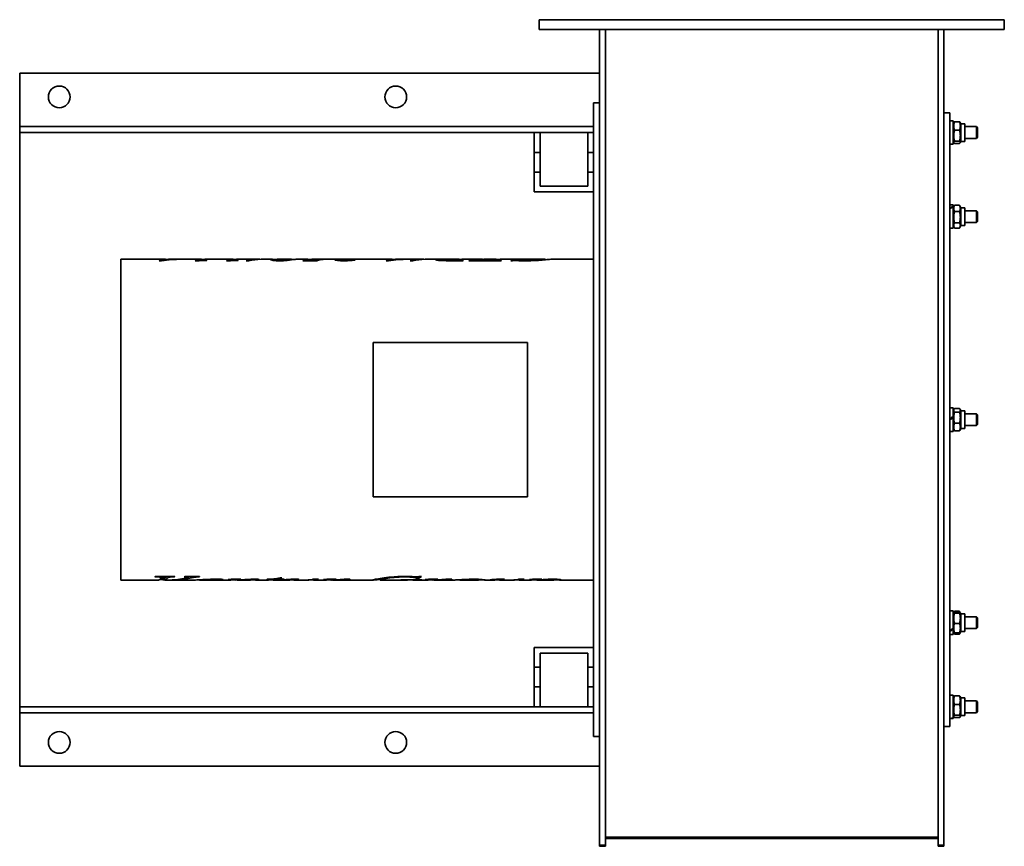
# Model space of a CAD drawing. Header units: millimetres. Extents: x 381 to 879, y 237 to 654.
import ezdxf

# ---------------------------------------------------------------- set-up
doc = ezdxf.new("R2010")
doc.units = ezdxf.units.MM
doc.header["$LTSCALE"] = 3
doc.layers.add('Krawędzie widoczne(ISO)', color=7, linetype='Continuous', lineweight=35, true_color=0x262659)

msp = doc.modelspace()

# ---------------------------------------------------------------- linework, layer by layer
at = {"layer": 'Krawędzie widoczne(ISO)'}
for p, q in [((643.75, 654.24), (649.75, 654.24)), ((643.75, 654.24), (643.75, 649.24)), ((649.75, 654.24), (872.75, 654.24)), ((872.75, 654.24), (878.75, 654.24)), ((878.75, 649.24), (878.75, 654.24)), ((649.75, 649.24), (643.75, 649.24)), ((649.75, 649.24), (872.75, 649.24)), ((674.25, 649.24), (674.25, 477.69)), ((677.25, 477.69), (677.25, 649.24)), ((845.25, 649.24), (845.25, 477.69)), ((848.25, 477.69), (848.25, 649.24)), ((878.75, 649.24), (872.75, 649.24)), ((381.25, 627.24), (674.25, 627.24)), ((381.25, 600.24), (381.25, 627.24)), ((671.25, 292.24), (671.25, 612.24)), ((674.25, 612.24), (671.25, 612.24)), ((851.25, 607.24), (848.25, 607.24)), ((851.25, 297.24), (851.25, 607.24)), ((852.85, 603.14), (851.36, 603.14)), ((852.85, 591.34), (852.85, 603.14)), ((852.85, 601.69), (853.23, 602.35)), ((853.61, 602.72), (856.09, 602.72)), ((856.85, 601.69), (856.47, 602.35)), ((671.25, 600.24), (381.25, 600.24)), ((381.25, 597.24), (381.25, 600.24)), ((641.25, 597.24), (381.25, 597.24)), ((381.25, 597.24), (381.25, 307.24)), ((641.25, 587.24), (641.25, 597.24)), ((641.25, 597.24), (644.25, 597.24)), ((644.25, 597.24), (644.25, 587.24)), ((644.25, 597.24), (668.25, 597.24)), ((668.25, 587.24), (668.25, 597.24)), ((668.25, 597.24), (671.25, 597.24)), ((853.61, 598.4), (856.09, 598.4)), ((856.85, 601.69), (856.85, 592.79)), ((856.85, 601.69), (858.85, 601.69)), ((858.85, 601.69), (858.85, 592.79)), ((858.85, 600.24), (864.64, 600.24)), ((864.64, 594.24), (864.64, 600.24)), ((865.25, 599.63), (864.64, 600.24)), ((865.25, 599.63), (865.25, 594.86)), ((852.85, 592.79), (853.23, 592.14)), ((853.61, 592.92), (856.09, 592.92)), ((856.85, 592.79), (856.47, 592.14)), ((856.85, 592.79), (858.85, 592.79)), ((858.85, 594.24), (864.64, 594.24)), ((865.25, 594.86), (864.64, 594.24)), ((641.25, 587.24), (644.25, 587.24)), ((641.25, 577.24), (641.25, 587.24)), ((644.25, 587.24), (644.25, 577.24)), ((668.25, 577.24), (668.25, 587.24)), ((668.25, 587.24), (671.25, 587.24)), ((852.85, 591.34), (851.25, 591.34)), ((853.61, 591.77), (856.09, 591.77)), ((641.25, 567.24), (641.25, 577.24)), ((644.25, 577.24), (641.25, 577.24)), ((644.25, 570.24), (644.25, 577.24)), ((668.25, 570.24), (668.25, 577.24)), ((671.25, 577.24), (668.25, 577.24)), ((641.25, 567.24), (671.25, 567.24)), ((668.25, 570.24), (644.25, 570.24)), ((852.85, 560.67), (851.25, 560.67)), ((852.85, 559.86), (852.85, 560.67)), ((852.85, 559.22), (853.51, 560.36)), ((852.85, 559.86), (852.85, 559.51)), ((852.85, 548.87), (852.85, 559.51)), ((853.61, 560.54), (856.09, 560.54)), ((853.61, 557.35), (856.09, 557.35)), ((856.85, 559.22), (856.19, 560.36)), ((856.85, 559.22), (856.85, 550.32)), ((856.85, 559.22), (858.85, 559.22)), ((858.85, 559.22), (858.85, 550.32)), ((858.85, 557.77), (864.64, 557.77)), ((864.64, 551.77), (864.64, 557.77)), ((865.25, 557.16), (864.64, 557.77)), ((865.25, 552.39), (864.64, 551.77)), ((865.25, 557.16), (865.25, 552.39)), ((852.85, 548.87), (851.25, 548.87)), ((852.85, 550.32), (853.51, 549.19)), ((853.61, 551.59), (856.09, 551.59)), ((853.61, 549.01), (856.09, 549.01)), ((856.85, 550.32), (856.19, 549.19)), ((856.85, 550.32), (858.85, 550.32)), ((858.85, 551.77), (864.64, 551.77)), ((432.4, 533.24), (432.4, 371.24)), ((454.89, 533.24), (432.4, 533.24)), ((452.95, 532.53), (451.78, 532.53)), ((455.22, 532.82), (455.22, 532.96)), ((455.78, 533.1), (455.78, 533.18)), ((461.41, 533.24), (457.16, 533.24)), ((473.08, 533.24), (462.94, 533.24)), ((470.61, 532.48), (469.87, 532.48)), ((473.28, 532.58), (473.28, 532.83)), ((488.95, 533.24), (475.48, 533.24)), ((475.63, 532.66), (475.63, 532.73)), ((486.48, 532.48), (485.74, 532.48)), ((489.15, 532.58), (489.15, 532.83)), ((501.85, 533.24), (491.35, 533.24)), ((491.5, 532.66), (491.5, 532.73)), ((496.99, 532.39), (495.69, 532.39)), ((508.46, 533.24), (503.18, 533.24)), ((510.31, 532.58), (510.31, 532.94)), ((518.52, 533.24), (511.32, 533.24)), ((526.51, 533.24), (521.39, 533.24)), ((531.34, 532.53), (524.32, 532.53)), ((525.04, 532.83), (531.38, 532.83)), ((525.04, 532.53), (525.04, 532.83)), ((528.68, 533.14), (528.68, 533.19)), ((543.64, 533.24), (529.21, 533.24)), ((531.38, 532.54), (531.38, 532.83)), ((532.52, 532.84), (532.52, 533.05)), ((543.14, 532.54), (543.14, 533.08)), ((569.5, 533.24), (545.23, 533.24)), ((550.28, 532.84), (550.28, 532.97)), ((567.56, 532.53), (566.39, 532.53)), ((569.82, 532.82), (569.82, 532.96)), ((570.39, 533.1), (570.39, 533.18)), ((576.02, 533.24), (571.76, 533.24)), ((584.72, 533.24), (577.55, 533.24)), ((579.86, 532.39), (578.56, 532.39)), ((595.39, 533.24), (586.05, 533.24)), ((594.43, 532.6), (594.43, 533)), ((597.19, 533.22), (597.19, 533.24)), ((605.22, 532.53), (597.67, 532.53)), ((602.65, 533.24), (598.84, 533.24)), ((599.92, 532.53), (599.92, 532.69)), ((602.25, 532.53), (602.25, 533.23)), ((602.58, 532.53), (602.58, 533.24)), ((602.89, 532.53), (602.89, 532.75)), ((614.76, 533.24), (605.28, 533.24)), ((624.55, 532.53), (608.19, 532.53)), ((609.73, 533.06), (610.31, 533.06)), ((609.73, 532.53), (609.73, 533.06)), ((610.14, 532.53), (610.14, 532.94)), ((612.15, 532.53), (612.15, 532.69)), ((614.12, 533.13), (613.54, 533.13)), ((614.93, 532.67), (619.17, 532.67)), ((621.93, 533.24), (617.44, 533.24)), ((621.57, 533.23), (618.79, 533.23)), ((619.06, 533.24), (621.88, 533.24)), ((619.17, 532.53), (619.17, 532.67)), ((621.57, 532.53), (621.57, 533.23)), ((621.88, 532.53), (621.88, 533.24)), ((622.38, 532.53), (622.38, 532.75)), ((629.38, 533.24), (624.69, 533.24)), ((638.02, 533.24), (629.31, 533.24)), ((630.04, 532.47), (629.48, 532.47)), ((631.04, 533.11), (631.61, 533.11)), ((631.04, 532.6), (631.04, 533.11)), ((631.47, 532.61), (631.47, 533)), ((646.8, 533.24), (638.1, 533.24)), ((646.98, 533), (646.98, 533.21)), ((671.25, 533.24), (649.92, 533.24)), ((559.9, 491.24), (637.9, 491.24)), ((559.9, 413.24), (559.9, 491.24)), ((637.9, 491.24), (637.9, 413.24)), ((674.25, 317.02), (674.25, 477.69)), ((677.25, 477.69), (677.25, 317.02)), ((845.25, 317.02), (845.25, 477.69)), ((848.25, 477.69), (848.25, 317.02)), ((852.85, 458.14), (851.25, 458.14)), ((852.85, 453.73), (852.85, 458.14)), ((853.61, 457.9), (856.09, 457.9)), ((852.85, 456.69), (853.32, 457.51)), ((852.85, 453.73), (852.85, 453.44)), ((852.85, 453.44), (852.85, 453.11)), ((852.85, 446.34), (852.85, 453.11)), ((853.61, 456.07), (856.09, 456.07)), ((856.85, 456.69), (856.38, 457.51)), ((856.85, 456.69), (856.85, 447.79)), ((856.85, 456.69), (858.85, 456.69)), ((858.85, 456.69), (858.85, 447.79)), ((858.85, 455.24), (864.64, 455.24)), ((864.64, 449.24), (864.64, 455.24)), ((865.25, 454.63), (864.64, 455.24)), ((865.25, 454.63), (865.25, 449.86)), ((852.85, 447.79), (853.32, 446.97)), ((853.61, 450.41), (856.09, 450.41)), ((856.85, 447.79), (856.38, 446.97)), ((856.85, 447.79), (858.85, 447.79)), ((858.85, 449.24), (864.64, 449.24)), ((865.25, 449.86), (864.64, 449.24)), ((852.85, 446.34), (851.25, 446.34)), ((853.61, 446.59), (856.09, 446.59)), ((637.9, 413.24), (559.9, 413.24)), ((451.42, 371.24), (432.4, 371.24)), ((450.2, 372.83), (449.53, 372.83)), ((449.71, 372.97), (459.6, 372.97)), ((454.62, 372.24), (452.68, 372.24)), ((452.76, 372.97), (452.76, 372.47)), ((454.37, 372.24), (454.37, 371.28)), ((456.24, 371.24), (454.62, 371.24)), ((456.23, 372.97), (456.23, 372.57)), ((469.63, 371.24), (457.71, 371.24)), ((459.39, 372.97), (459.39, 372.83)), ((464.62, 372.97), (472.12, 372.97)), ((466.4, 372.97), (466.4, 372.59)), ((470.5, 372.97), (470.5, 372.77)), ((471.93, 372.97), (471.93, 372.83)), ((472.08, 371.36), (472.08, 371.29)), ((472.18, 371.36), (472.18, 371.25)), ((472.3, 371.37), (472.3, 371.24)), ((474.71, 371.24), (472.41, 371.24)), ((487.73, 371.24), (478.36, 371.24)), ((481.51, 371.67), (481.51, 371.45)), ((486.72, 371.57), (486.72, 371.51)), ((489.28, 371.62), (489.28, 371.45)), ((490.52, 371.64), (490.52, 371.24)), ((497.71, 371.24), (491.69, 371.24)), ((499.26, 371.68), (499.26, 371.43)), ((506.86, 371.24), (500.58, 371.24)), ((508.92, 371.53), (506.11, 371.53)), ((508.54, 371.43), (508.54, 371.34)), ((508.92, 371.7), (508.92, 371.53)), ((517.5, 371.24), (509.78, 371.24)), ((511.89, 372.06), (511.89, 371.53)), ((514.5, 371.53), (511.89, 371.53)), ((512.25, 372.14), (512.25, 371.64)), ((512.25, 371.64), (514.81, 371.64)), ((512.93, 372.29), (513.74, 372.29)), ((514.5, 371.64), (514.5, 371.53)), ((515.7, 371.41), (515.7, 371.35)), ((519.32, 371.65), (519.32, 371.46)), ((526.3, 371.24), (520.45, 371.24)), ((527.2, 371.24), (527.12, 371.24)), ((527.29, 371.26), (527.29, 371.24)), ((529.45, 371.64), (532.25, 371.64)), ((536.07, 371.24), (529.83, 371.24)), ((535.03, 371.59), (535.03, 371.52)), ((537.31, 371.62), (537.31, 371.51)), ((537.58, 371.62), (537.58, 371.47)), ((537.99, 371.63), (537.99, 371.31)), ((538.52, 371.64), (538.52, 371.24)), ((538.84, 371.24), (538.67, 371.24)), ((559.78, 371.24), (539.73, 371.24)), ((542.65, 371.42), (542.65, 371.34)), ((545.2, 371.62), (545.2, 371.4)), ((547.57, 371.67), (547.57, 371.38)), ((563.4, 372.04), (563.4, 371.25)), ((576.98, 371.24), (563.45, 371.24)), ((574.37, 371.32), (573.85, 371.32)), ((574.06, 371.36), (584.43, 371.36)), ((576.88, 371.36), (576.88, 371.3)), ((577.35, 371.36), (577.35, 371.27)), ((587.48, 371.24), (580.27, 371.24)), ((582.37, 371.79), (581.7, 371.79)), ((581.86, 372.83), (581.86, 372.06)), ((582.37, 372.79), (581.86, 372.79)), ((582.37, 372.79), (582.37, 371.79)), ((583.56, 373.09), (584.23, 373.09)), ((584.25, 371.36), (584.25, 371.32)), ((586.44, 371.59), (586.44, 371.52)), ((588.72, 371.62), (588.72, 371.51)), ((588.99, 371.62), (588.99, 371.47)), ((589.4, 371.63), (589.4, 371.31)), ((589.93, 371.64), (589.93, 371.24)), ((590.25, 371.24), (590.08, 371.24)), ((600.59, 371.24), (591.14, 371.24)), ((594.05, 371.42), (594.05, 371.34)), ((596.61, 371.62), (596.61, 371.4)), ((598.98, 371.67), (598.98, 371.38)), ((603.16, 371.37), (603.16, 371.35)), ((612.91, 371.24), (603.82, 371.24)), ((613.48, 371.63), (613.48, 371.34)), ((621.41, 371.24), (616.16, 371.24)), ((619.61, 371.41), (619.61, 371.35)), ((623.22, 371.65), (623.22, 371.46)), ((630.2, 371.24), (624.35, 371.24)), ((631.1, 371.24), (631.02, 371.24)), ((631.19, 371.26), (631.19, 371.24)), ((633.35, 371.64), (636.15, 371.64)), ((639.93, 371.24), (633.73, 371.24)), ((638.85, 371.59), (638.85, 371.53)), ((641.5, 371.63), (641.5, 371.46)), ((651.02, 371.24), (642.74, 371.24)), ((643.91, 371.66), (643.91, 371.35)), ((651.65, 371.67), (651.65, 371.33)), ((671.25, 371.24), (653.98, 371.24)), ((852.85, 355.61), (851.25, 355.61)), ((852.85, 346.73), (852.85, 355.61)), ((852.85, 354.16), (853.17, 354.72)), ((853.17, 354.72), (853.51, 355.3)), ((853.61, 355.48), (856.09, 355.48)), ((853.61, 354.88), (856.09, 354.88)), ((853.61, 354.53), (856.09, 354.53)), ((856.53, 354.72), (856.19, 355.3)), ((856.85, 354.16), (856.53, 354.72)), ((856.85, 354.16), (856.85, 345.26)), ((856.85, 354.16), (858.85, 354.16)), ((858.85, 354.16), (858.85, 345.26)), ((853.61, 349.36), (856.09, 349.36)), ((858.85, 352.71), (864.64, 352.71)), ((864.64, 346.71), (864.64, 352.71)), ((865.25, 352.1), (864.64, 352.71)), ((865.25, 352.1), (865.25, 347.33)), ((852.85, 343.81), (851.25, 343.81)), ((852.85, 346.73), (852.85, 346.2)), ((852.85, 343.81), (852.85, 346.2)), ((852.85, 345.26), (853.17, 344.7)), ((853.17, 344.7), (853.51, 344.12)), ((853.61, 344.55), (856.09, 344.55)), ((853.61, 343.95), (856.09, 343.95)), ((856.53, 344.7), (856.19, 344.12)), ((856.85, 345.26), (856.53, 344.7)), ((856.85, 345.26), (858.85, 345.26)), ((858.85, 346.71), (864.64, 346.71)), ((865.25, 347.33), (864.64, 346.71)), ((641.25, 337.24), (641.25, 327.24)), ((671.25, 337.24), (641.25, 337.24)), ((644.25, 334.24), (644.25, 327.24)), ((644.25, 334.24), (668.25, 334.24)), ((668.25, 334.24), (668.25, 327.24)), ((641.25, 327.24), (644.25, 327.24)), ((641.25, 317.24), (641.25, 327.24)), ((644.25, 327.24), (644.25, 317.24)), ((668.25, 327.24), (671.25, 327.24)), ((668.25, 317.24), (668.25, 327.24)), ((644.25, 317.24), (641.25, 317.24)), ((641.25, 307.24), (641.25, 317.24)), ((644.25, 317.24), (644.25, 307.24)), ((671.25, 317.24), (668.25, 317.24)), ((668.25, 307.24), (668.25, 317.24)), ((674.25, 237.33), (674.25, 317.02)), ((677.25, 317.02), (677.25, 237.33)), ((845.25, 237.33), (845.25, 317.02)), ((848.25, 317.02), (848.25, 237.33)), ((852.85, 313.14), (851.25, 313.14)), ((852.85, 301.53), (852.85, 313.14)), ((852.85, 311.69), (853.23, 312.35)), ((853.61, 312.72), (856.09, 312.72)), ((856.85, 311.69), (856.47, 312.35)), ((856.85, 311.69), (856.85, 302.79)), ((856.85, 311.69), (858.85, 311.69)), ((858.85, 311.69), (858.85, 302.79)), ((858.85, 310.24), (864.64, 310.24)), ((864.64, 304.24), (864.64, 310.24)), ((865.25, 309.63), (864.64, 310.24)), ((865.25, 309.63), (865.25, 304.86)), ((381.25, 304.24), (381.25, 307.24)), ((641.25, 307.24), (381.25, 307.24)), ((381.25, 277.24), (381.25, 304.24)), ((381.25, 304.24), (671.25, 304.24)), ((644.25, 307.24), (641.25, 307.24)), ((668.25, 307.24), (644.25, 307.24)), ((671.25, 307.24), (668.25, 307.24)), ((853.61, 308.4), (856.09, 308.4)), ((858.85, 304.24), (864.64, 304.24)), ((865.25, 304.86), (864.64, 304.24)), ((852.85, 301.34), (851.36, 301.34)), ((852.85, 302.79), (853.23, 302.14)), ((852.85, 301.53), (852.85, 301.41)), ((852.85, 301.34), (852.85, 301.41)), ((853.61, 302.92), (856.09, 302.92)), ((853.61, 301.77), (856.09, 301.77)), ((856.85, 302.79), (856.47, 302.14)), ((856.85, 302.79), (858.85, 302.79)), ((851.25, 297.24), (848.25, 297.24)), ((674.25, 292.24), (671.25, 292.24)), ((674.25, 277.24), (381.25, 277.24)), ((677.25, 241.31), (845.25, 241.31)), ((677.25, 240.76), (845.25, 240.76)), ((674.25, 236.76), (674.25, 237.33)), ((677.25, 237.33), (674.25, 237.33)), ((677.25, 236.76), (674.25, 236.76)), ((677.25, 237.33), (677.25, 236.76)), ((845.25, 236.76), (845.25, 237.33)), ((848.25, 237.33), (845.25, 237.33)), ((848.25, 236.76), (845.25, 236.76)), ((848.25, 237.33), (848.25, 236.76))]:
    msp.add_line(p, q, dxfattribs=at)
for centre in [(401.25, 615.24), (571.25, 615.24), (401.25, 289.24), (571.25, 289.24)]:
    msp.add_circle(centre, 5.5, dxfattribs=at)
for centre, major_axis, ratio, start_param, end_param in [((853.4, 597.24), (10.17, -1.71), 0.554956, 1.864923, 1.876217), ((852.3, 554.77), (10.07, 4.04), 0.427044, 1.346965, 1.503741), ((853.4, 554.77), (10.07, 4.04), 0.427044, 1.455493, 1.61363), ((852.3, 452.24), (10.21, 5.83), 0.087153, 1.466769, 1.623545), ((852.3, 452.24), (5.62, 3.21), 0.087153, 1.422412, 1.707891), ((853.4, 452.24), (10.21, 5.83), 0.087153, 1.575297, 1.733434), ((852.3, 349.71), (10.13, 5.31), 0.2543, 4.477403, 4.634178), ((853.4, 349.71), (10.13, 5.31), 0.2543, 4.367514, 4.52565), ((852.3, 307.24), (10.17, 1.71), 0.554956, 4.516857, 4.673632), ((853.4, 307.24), (10.17, 1.71), 0.554956, 4.406968, 4.565105)]:
    msp.add_ellipse(centre, major_axis=major_axis, ratio=ratio, start_param=start_param, end_param=end_param, dxfattribs=at)
for points, weights in [([(853.61, 602.72), (852.78, 600.56), (853.61, 598.4)], [1, 1.15470053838, 1]), ([(853.23, 602.35), (853.33, 602.52), (853.61, 602.72)], [1.0663834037, 1.04822485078, 1]), ([(856.09, 602.72), (856.37, 602.52), (856.47, 602.35)], [1, 1.04822485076, 1.06638340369]), ([(856.09, 598.4), (856.92, 600.56), (856.09, 602.72)], [1, 1.15470053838, 1]), ([(853.61, 598.4), (852.78, 595.66), (853.61, 592.92)], [1, 1.15470053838, 1]), ([(856.09, 592.92), (856.92, 595.66), (856.09, 598.4)], [1, 1.15470053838, 1]), ([(853.61, 592.92), (852.78, 592.34), (853.61, 591.77)], [1, 1.15470053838, 1]), ([(856.09, 591.77), (856.92, 592.34), (856.09, 592.92)], [1, 1.15470053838, 1]), ([(853.61, 560.54), (852.78, 558.94), (853.61, 557.35)], [1, 1.15470053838, 1]), ([(853.32, 559.87), (853.05, 559.77), (853.27, 559.68)], [1.0488459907, 1.10042106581, 1.05867722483]), ([(853.61, 557.35), (852.78, 554.47), (853.61, 551.59)], [1, 1.15470053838, 1]), ([(853.51, 560.36), (853.56, 560.45), (853.61, 560.54)], [1.01751062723, 1.00931636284, 1]), ([(856.09, 560.54), (856.14, 560.45), (856.19, 560.36)], [1, 1.00931636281, 1.01751062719]), ([(856.09, 557.35), (856.92, 558.94), (856.09, 560.54)], [1, 1.15470053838, 1]), ([(856.09, 551.59), (856.92, 554.47), (856.09, 557.35)], [1, 1.15470053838, 1]), ([(853.61, 551.59), (852.78, 550.3), (853.61, 549.01)], [1, 1.15470053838, 1]), ([(856.09, 549.01), (856.92, 550.3), (856.09, 551.59)], [1, 1.15470053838, 1]), ([(853.61, 457.9), (852.78, 456.99), (853.61, 456.07)], [1, 1.15470053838, 1]), ([(856.09, 456.07), (856.92, 456.99), (856.09, 457.9)], [1, 1.15470053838, 1]), ([(853.61, 456.07), (852.78, 453.24), (853.61, 450.41)], [1, 1.15470053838, 1]), ([(856.09, 450.41), (856.92, 453.24), (856.09, 456.07)], [1, 1.15470053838, 1]), ([(853.61, 450.41), (852.78, 448.5), (853.61, 446.59)], [1, 1.15470053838, 1]), ([(856.09, 446.59), (856.92, 448.5), (856.09, 450.41)], [1, 1.15470053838, 1]), ([(853.61, 446.59), (853.43, 446.79), (853.32, 446.97)], [1, 1.03039482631, 1.04884599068]), ([(856.38, 446.97), (856.27, 446.79), (856.09, 446.59)], [1.04884599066, 1.03039482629, 1]), ([(853.61, 354.88), (852.78, 354.7), (853.61, 354.53)], [1, 1.15470053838, 1]), ([(853.61, 354.53), (852.78, 351.95), (853.61, 349.36)], [1, 1.15470053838, 1]), ([(853.61, 355.48), (853.43, 355.12), (853.32, 354.8)], [1, 1.0303948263, 1.04884599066]), ([(853.51, 355.3), (853.56, 355.39), (853.61, 355.48)], [1.01751062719, 1.00931636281, 1]), ([(856.09, 355.48), (856.14, 355.39), (856.19, 355.3)], [1, 1.00931636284, 1.01751062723]), ([(856.38, 354.8), (856.27, 355.12), (856.09, 355.48)], [1.04884599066, 1.03039482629, 1]), ([(856.09, 354.53), (856.92, 354.7), (856.09, 354.88)], [1, 1.15470053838, 1]), ([(856.09, 349.36), (856.92, 351.95), (856.09, 354.53)], [1, 1.15470053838, 1]), ([(853.61, 349.36), (852.78, 346.95), (853.61, 344.55)], [1, 1.15470053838, 1]), ([(856.09, 344.55), (856.92, 346.95), (856.09, 349.36)], [1, 1.15470053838, 1]), ([(853.61, 344.55), (853.21, 344.63), (853.17, 344.7)], [1, 1.06858728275, 1.07635751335]), ([(853.27, 344.64), (853.38, 344.31), (853.61, 343.95)], [1.05867722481, 1.03934546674, 1]), ([(856.53, 344.7), (856.49, 344.63), (856.09, 344.55)], [1.07635751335, 1.06858728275, 1]), ([(856.09, 343.95), (856.32, 344.31), (856.43, 344.64)], [1, 1.03934546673, 1.05867722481]), ([(853.61, 312.72), (852.78, 310.56), (853.61, 308.4)], [1, 1.15470053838, 1]), ([(853.23, 312.35), (853.33, 312.52), (853.61, 312.72)], [1.06638340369, 1.04822485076, 1]), ([(856.09, 308.4), (856.92, 310.56), (856.09, 312.72)], [1, 1.15470053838, 1]), ([(856.09, 312.72), (856.37, 312.52), (856.47, 312.35)], [1, 1.04822485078, 1.0663834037]), ([(853.61, 308.4), (852.78, 305.66), (853.61, 302.92)], [1, 1.15470053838, 1]), ([(856.09, 302.92), (856.92, 305.66), (856.09, 308.4)], [1, 1.15470053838, 1]), ([(853.61, 302.92), (852.78, 302.34), (853.61, 301.77)], [1, 1.15470053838, 1]), ([(856.09, 301.77), (856.92, 302.34), (856.09, 302.92)], [1, 1.15470053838, 1])]:
    msp.add_rational_spline(points, weights, degree=2, dxfattribs=at)
for points in [[(451.78, 532.53), (453.12, 533.14), (454.45, 533.36), (455.78, 533.18)], [(462.94, 533.24), (459.61, 533.24), (456.28, 533.01), (452.95, 532.53)], [(455.22, 532.96), (457.54, 533.17), (459.86, 533.26), (462.17, 533.24)], [(457.16, 533.24), (456.51, 533.24), (455.86, 533.15), (455.22, 532.96)], [(469.87, 532.48), (471.34, 533.18), (472.81, 533.4), (474.28, 533.14)], [(475.84, 532.66), (474.09, 532.61), (472.35, 532.54), (470.61, 532.48)], [(473.32, 532.89), (473.29, 532.87), (473.28, 532.85), (473.28, 532.83)], [(473.68, 533), (473.46, 532.94), (473.34, 532.9), (473.32, 532.89)], [(475.48, 533.24), (474.88, 533.24), (474.28, 533.16), (473.68, 533)], [(474.38, 532.71), (474.64, 532.71), (475.06, 532.71), (475.63, 532.73)], [(475.63, 532.73), (475.7, 532.71), (475.77, 532.69), (475.84, 532.66)], [(485.74, 532.48), (487.21, 533.18), (488.68, 533.4), (490.15, 533.14)], [(491.71, 532.66), (489.96, 532.61), (488.22, 532.54), (486.48, 532.48)], [(489.19, 532.89), (489.16, 532.87), (489.15, 532.85), (489.15, 532.83)], [(489.55, 533), (489.33, 532.94), (489.21, 532.9), (489.19, 532.89)], [(491.35, 533.24), (490.75, 533.24), (490.15, 533.16), (489.55, 533)], [(490.25, 532.71), (490.51, 532.71), (490.93, 532.71), (491.5, 532.73)], [(491.5, 532.73), (491.57, 532.71), (491.64, 532.69), (491.71, 532.66)], [(495.69, 532.39), (497.96, 533.02), (500.24, 533.3), (502.52, 533.23)], [(503.18, 533.24), (501.12, 533.24), (499.06, 532.96), (496.99, 532.39)], [(511.32, 533.24), (510.65, 533.25), (510.31, 533.11), (510.31, 532.94)], [(516.33, 532.66), (515.24, 532.55), (514.03, 532.48), (512.69, 532.48)], [(520.41, 533.17), (519.34, 533.06), (517.98, 532.83), (516.33, 532.66)], [(518.28, 533.24), (518.92, 533.27), (519.29, 533.18), (519.41, 533.05)], [(521.39, 533.24), (521.17, 533.24), (520.84, 533.22), (520.41, 533.17)], [(524.32, 532.53), (524.56, 532.65), (524.8, 532.75), (525.04, 532.83)], [(528.61, 533.14), (527.41, 533.19), (526.71, 533.24), (526.51, 533.24)], [(532.52, 533.05), (530.84, 533.07), (529.54, 533.1), (528.61, 533.14)], [(534.67, 533.18), (533.56, 533.08), (532.45, 532.87), (531.34, 532.53)], [(531.38, 532.83), (531.76, 532.92), (532.14, 532.99), (532.52, 533.05)], [(540.52, 532.98), (540.52, 533.06), (540.68, 533.11), (541, 533.15)], [(541, 533.15), (541.5, 533.21), (542.42, 533.25), (543.75, 533.24)], [(544.33, 533.23), (543.54, 533.21), (543.14, 533.17), (543.14, 533.08)], [(543.75, 533.24), (543.99, 533.24), (544.25, 533.24), (544.52, 533.24)], [(545.23, 533.24), (544.89, 533.24), (544.59, 533.24), (544.33, 533.23)], [(546.7, 532.77), (548.15, 532.77), (549.34, 532.85), (550.28, 532.97)], [(550.28, 532.97), (550.47, 532.96), (550.65, 532.95), (550.83, 532.95)], [(566.39, 532.53), (567.72, 533.14), (569.06, 533.36), (570.39, 533.18)], [(577.55, 533.24), (574.22, 533.24), (570.89, 533.01), (567.56, 532.53)], [(569.82, 532.96), (572.14, 533.17), (574.46, 533.26), (576.78, 533.24)], [(571.76, 533.24), (571.12, 533.24), (570.47, 533.15), (569.82, 532.96)], [(578.56, 532.39), (580.83, 533.02), (583.11, 533.3), (585.38, 533.23)], [(586.05, 533.24), (583.99, 533.24), (581.92, 532.96), (579.86, 532.39)], [(597.19, 533.24), (596.5, 533.24), (595.9, 533.24), (595.39, 533.24)], [(598.48, 532.66), (598.85, 532.66), (599.33, 532.67), (599.92, 532.69)], [(599.92, 532.69), (600.69, 533), (601.47, 533.18), (602.25, 533.23)], [(602.25, 533.23), (601.58, 533.23), (601.09, 533.23), (600.79, 533.23)], [(601.32, 533.24), (601.67, 533.24), (602.08, 533.24), (602.58, 533.24)], [(602.58, 533.24), (603.04, 533.25), (603.5, 533.21), (603.97, 533.11)], [(603.37, 532.97), (603.05, 532.88), (602.89, 532.8), (602.89, 532.75)], [(605.28, 533.24), (604.64, 533.24), (604, 533.15), (603.37, 532.97)], [(604.94, 532.61), (605.12, 532.61), (605.28, 532.61), (605.42, 532.61)], [(605.42, 532.61), (605.36, 532.58), (605.29, 532.56), (605.22, 532.53)], [(608.19, 532.53), (608.7, 532.77), (609.22, 532.94), (609.73, 533.06)], [(610.31, 533.06), (610.2, 533.02), (610.14, 532.98), (610.14, 532.94)], [(612.15, 532.69), (612.57, 532.68), (613.5, 532.67), (614.93, 532.67)], [(613.54, 533.13), (614.17, 533.25), (614.8, 533.27), (615.43, 533.21)], [(619.17, 532.67), (619.97, 533), (620.77, 533.19), (621.57, 533.23)], [(621.88, 533.24), (622.36, 533.25), (622.84, 533.2), (623.31, 533.1)], [(622.82, 532.98), (622.52, 532.9), (622.38, 532.82), (622.38, 532.75)], [(624.69, 533.24), (624.07, 533.24), (623.44, 533.16), (622.82, 532.98)], [(624.74, 532.61), (624.68, 532.58), (624.62, 532.56), (624.55, 532.53)], [(629.31, 533.24), (629.35, 533.24), (629.4, 533.24), (629.45, 533.24)], [(629.48, 532.47), (630, 532.77), (630.52, 532.99), (631.04, 533.11)], [(632.48, 532.57), (631.99, 532.59), (631.63, 532.61), (631.4, 532.61)], [(631.61, 533.11), (631.51, 533.07), (631.47, 533.03), (631.47, 533)], [(636.56, 532.47), (635.07, 532.47), (633.7, 532.51), (632.48, 532.57)], [(636.56, 532.61), (639.81, 532.61), (642.47, 532.84), (644.52, 533.05)], [(642.38, 532.64), (640.53, 532.53), (638.59, 532.47), (636.56, 532.47)], [(638.1, 533.24), (638.08, 533.24), (638.05, 533.24), (638.02, 533.24)], [(644.52, 533.05), (646.16, 533.21), (646.98, 533.29), (646.98, 533.21)], [(449.53, 372.83), (449.59, 372.88), (449.65, 372.92), (449.71, 372.97)], [(451.42, 371.24), (451.82, 371.24), (452.22, 371.54), (452.61, 372.13)], [(454.37, 371.37), (453.64, 371.43), (452.9, 371.5), (452.17, 371.59)], [(452.61, 372.13), (452.71, 372.29), (452.76, 372.41), (452.76, 372.47)], [(455.86, 372.18), (455.36, 371.43), (454.87, 371.13), (454.37, 371.28)], [(455.72, 372.97), (455.35, 372.49), (454.99, 372.24), (454.62, 372.24)], [(456.23, 372.57), (456.11, 372.52), (455.98, 372.38), (455.86, 372.18)], [(456.24, 371.24), (458.87, 371.24), (461.5, 371.48), (464.13, 371.96)], [(465.3, 371.9), (462.52, 371.42), (459.75, 371.2), (456.98, 371.25)], [(459.6, 372.97), (459.53, 372.92), (459.46, 372.88), (459.39, 372.83)], [(464.13, 371.96), (465.19, 372.15), (465.86, 372.32), (466.13, 372.41)], [(464.4, 372.83), (464.47, 372.88), (464.55, 372.92), (464.62, 372.97)], [(466.13, 372.41), (466.31, 372.47), (466.4, 372.53), (466.4, 372.59)], [(471.93, 372.83), (471.34, 372.82), (470.86, 372.8), (470.5, 372.77)], [(472.12, 372.97), (472.06, 372.92), (472, 372.88), (471.93, 372.83)], [(472.18, 371.25), (472.11, 371.26), (472.08, 371.28), (472.08, 371.29)], [(472.3, 371.25), (472.26, 371.25), (472.22, 371.25), (472.18, 371.25)], [(474.71, 371.24), (475.52, 371.24), (476.24, 371.24), (476.86, 371.25)], [(478.08, 371.24), (477.63, 371.24), (477.13, 371.24), (476.56, 371.24)], [(482.88, 371.29), (481.79, 371.25), (480.19, 371.24), (478.08, 371.24)], [(484.13, 371.45), (484.13, 371.38), (483.71, 371.33), (482.88, 371.29)], [(486.56, 371.57), (488.68, 371.61), (490.79, 371.64), (492.91, 371.68)], [(486.72, 371.51), (486.67, 371.53), (486.61, 371.55), (486.56, 371.57)], [(487.4, 371.52), (487.17, 371.52), (486.95, 371.52), (486.72, 371.51)], [(488.15, 371.53), (488.02, 371.53), (487.76, 371.53), (487.4, 371.52)], [(487.73, 371.24), (488.05, 371.24), (488.37, 371.27), (488.68, 371.31)], [(488.68, 371.31), (489.08, 371.37), (489.28, 371.43), (489.28, 371.45)], [(490.52, 371.26), (489.97, 371.29), (489.5, 371.33), (489.11, 371.39)], [(492.91, 371.68), (492.11, 371.39), (491.32, 371.25), (490.52, 371.24)], [(498.36, 371.49), (498, 371.49), (497.55, 371.47), (497.02, 371.45)], [(497.71, 371.24), (498.07, 371.24), (498.43, 371.27), (498.79, 371.31)], [(498.79, 371.31), (499.11, 371.35), (499.26, 371.39), (499.26, 371.43)], [(501.61, 371.3), (500.78, 371.21), (499.95, 371.23), (499.12, 371.36)], [(502.2, 371.47), (502.2, 371.41), (502.01, 371.35), (501.61, 371.3)], [(506.11, 371.53), (506.17, 371.55), (506.23, 371.57), (506.29, 371.6)], [(506.86, 371.24), (507.55, 371.24), (508.24, 371.34), (508.92, 371.53)], [(508.54, 371.34), (508.45, 371.36), (508.37, 371.37), (508.3, 371.38)], [(511.89, 371.53), (510.77, 371.23), (509.65, 371.16), (508.54, 371.34)], [(513.74, 372.29), (513.25, 372.02), (512.75, 371.8), (512.25, 371.64)], [(514.81, 371.64), (514.7, 371.6), (514.6, 371.56), (514.5, 371.53)], [(515.13, 371.37), (516.14, 371.45), (517.2, 371.54), (518.32, 371.6)], [(515.7, 371.35), (515.51, 371.35), (515.32, 371.36), (515.13, 371.37)], [(517.5, 371.24), (517.88, 371.24), (518.25, 371.27), (518.63, 371.31)], [(518.32, 371.6), (519.18, 371.65), (519.97, 371.68), (520.69, 371.68)], [(518.63, 371.31), (519.09, 371.37), (519.32, 371.43), (519.32, 371.46)], [(519.48, 371.29), (519.27, 371.31), (519.1, 371.34), (518.97, 371.36)], [(521.51, 371.3), (520.83, 371.23), (520.16, 371.22), (519.48, 371.29)], [(522.36, 371.51), (522.36, 371.46), (522.08, 371.36), (521.51, 371.3)], [(527.29, 371.24), (527.09, 371.24), (526.89, 371.24), (526.7, 371.25)], [(527.2, 371.24), (527.23, 371.24), (527.26, 371.24), (527.29, 371.24)], [(528.88, 371.3), (528.7, 371.33), (528.55, 371.35), (528.44, 371.38)], [(532.25, 371.64), (531.13, 371.27), (530, 371.16), (528.88, 371.3)], [(529.02, 371.5), (529.16, 371.54), (529.31, 371.59), (529.45, 371.64)], [(534.78, 371.58), (536.89, 371.61), (538.99, 371.65), (541.09, 371.68)], [(535.03, 371.52), (534.95, 371.54), (534.86, 371.56), (534.78, 371.58)], [(536.37, 371.54), (536.13, 371.54), (535.68, 371.53), (535.03, 371.52)], [(536.07, 371.24), (536.37, 371.24), (536.68, 371.26), (536.99, 371.31)], [(537.31, 371.51), (537.07, 371.53), (536.76, 371.54), (536.37, 371.54)], [(536.99, 371.31), (537.38, 371.36), (537.58, 371.43), (537.58, 371.47)], [(537.58, 371.47), (537.58, 371.49), (537.49, 371.5), (537.31, 371.51)], [(537.99, 371.31), (537.76, 371.34), (537.58, 371.37), (537.43, 371.39)], [(538.52, 371.27), (538.33, 371.28), (538.15, 371.3), (537.99, 371.31)], [(541.09, 371.68), (540.24, 371.37), (539.38, 371.23), (538.52, 371.24)], [(538.84, 371.24), (540.89, 371.24), (542.75, 371.44), (544.42, 371.56)], [(539.32, 371.25), (539.3, 371.25), (539.29, 371.25), (539.28, 371.25)], [(542.65, 371.34), (541.62, 371.28), (540.51, 371.23), (539.32, 371.25)], [(544.1, 371.43), (543.77, 371.42), (543.29, 371.38), (542.65, 371.34)], [(544.69, 371.44), (544.47, 371.44), (544.27, 371.43), (544.1, 371.43)], [(544.42, 371.56), (545.43, 371.64), (546.25, 371.68), (546.87, 371.68)], [(545.03, 371.43), (544.94, 371.43), (544.82, 371.44), (544.69, 371.44)], [(545.2, 371.4), (545.17, 371.41), (545.12, 371.42), (545.03, 371.43)], [(547.57, 371.38), (547.28, 371.35), (546.86, 371.34), (546.3, 371.34)], [(548.2, 371.55), (548.2, 371.48), (547.99, 371.42), (547.57, 371.38)], [(566.32, 371.95), (564.37, 371.58), (563.4, 371.3), (563.4, 371.25)], [(563.4, 371.25), (563.4, 371.25), (563.42, 371.24), (563.45, 371.24)], [(575.79, 372.83), (571.93, 372.83), (568.77, 372.42), (566.32, 371.95)], [(568.87, 372.77), (571.08, 372.97), (573.38, 373.09), (575.79, 373.09)], [(573.85, 371.32), (573.92, 371.33), (573.99, 371.35), (574.06, 371.36)], [(576.88, 371.3), (576.36, 371.31), (575.52, 371.32), (574.37, 371.32)], [(575.79, 373.09), (577.58, 373.09), (579.2, 373.02), (580.66, 372.9)], [(577.35, 371.27), (577.35, 371.28), (577.19, 371.29), (576.88, 371.3)], [(576.98, 371.24), (577.23, 371.24), (577.35, 371.26), (577.35, 371.27)], [(580.06, 371.25), (579.71, 371.26), (579.37, 371.29), (579.02, 371.36)], [(581.06, 371.27), (580.86, 371.26), (580.53, 371.23), (580.06, 371.25)], [(580.66, 372.9), (581.24, 372.86), (581.67, 372.83), (581.94, 372.83)], [(581.7, 371.79), (581.81, 371.9), (581.86, 371.99), (581.86, 372.06)], [(584.23, 373.09), (583.61, 372.53), (582.99, 372.1), (582.37, 371.79)], [(582.51, 372.85), (582.46, 372.83), (582.42, 372.81), (582.37, 372.79)], [(584.43, 371.36), (584.37, 371.35), (584.31, 371.33), (584.25, 371.32)], [(586.19, 371.58), (588.29, 371.61), (590.4, 371.65), (592.5, 371.68)], [(586.44, 371.52), (586.35, 371.54), (586.27, 371.56), (586.19, 371.58)], [(587.78, 371.54), (587.54, 371.54), (587.09, 371.53), (586.44, 371.52)], [(587.48, 371.24), (587.78, 371.24), (588.09, 371.26), (588.4, 371.31)], [(588.72, 371.51), (588.48, 371.53), (588.17, 371.54), (587.78, 371.54)], [(588.4, 371.31), (588.79, 371.36), (588.99, 371.43), (588.99, 371.47)], [(588.99, 371.47), (588.99, 371.49), (588.9, 371.5), (588.72, 371.51)], [(589.4, 371.31), (589.17, 371.34), (588.98, 371.37), (588.84, 371.39)], [(589.93, 371.27), (589.74, 371.28), (589.56, 371.3), (589.4, 371.31)], [(592.5, 371.68), (591.64, 371.37), (590.79, 371.23), (589.93, 371.24)], [(590.25, 371.24), (592.3, 371.24), (594.16, 371.44), (595.83, 371.56)], [(590.73, 371.25), (590.71, 371.25), (590.7, 371.25), (590.69, 371.25)], [(594.05, 371.34), (593.03, 371.28), (591.92, 371.23), (590.73, 371.25)], [(595.5, 371.43), (595.18, 371.42), (594.69, 371.38), (594.05, 371.34)], [(596.1, 371.44), (595.88, 371.44), (595.68, 371.43), (595.5, 371.43)], [(595.83, 371.56), (596.84, 371.64), (597.66, 371.68), (598.28, 371.68)], [(596.44, 371.43), (596.35, 371.43), (596.23, 371.44), (596.1, 371.44)], [(596.61, 371.4), (596.58, 371.41), (596.53, 371.42), (596.44, 371.43)], [(598.98, 371.38), (598.69, 371.35), (598.27, 371.34), (597.71, 371.34)], [(599.61, 371.55), (599.61, 371.48), (599.4, 371.42), (598.98, 371.38)], [(612.91, 371.24), (613.29, 371.24), (613.48, 371.27), (613.48, 371.34)], [(619.03, 371.37), (620.04, 371.45), (621.1, 371.54), (622.22, 371.6)], [(619.61, 371.35), (619.42, 371.35), (619.22, 371.36), (619.03, 371.37)], [(621.41, 371.24), (621.78, 371.24), (622.15, 371.27), (622.53, 371.31)], [(622.22, 371.6), (623.08, 371.65), (623.87, 371.68), (624.59, 371.68)], [(622.53, 371.31), (622.99, 371.37), (623.22, 371.43), (623.22, 371.46)], [(623.38, 371.29), (623.17, 371.31), (623, 371.34), (622.87, 371.36)], [(625.41, 371.3), (624.73, 371.23), (624.06, 371.22), (623.38, 371.29)], [(626.26, 371.51), (626.26, 371.46), (625.98, 371.36), (625.41, 371.3)], [(631.19, 371.24), (630.99, 371.24), (630.79, 371.24), (630.6, 371.25)], [(631.1, 371.24), (631.13, 371.24), (631.16, 371.24), (631.19, 371.24)], [(632.78, 371.3), (632.6, 371.33), (632.46, 371.35), (632.34, 371.38)], [(636.15, 371.64), (635.03, 371.27), (633.9, 371.16), (632.78, 371.3)], [(632.92, 371.5), (633.07, 371.54), (633.21, 371.59), (633.35, 371.64)], [(638.85, 371.59), (640.94, 371.62), (643.04, 371.65), (645.14, 371.68)], [(640.34, 371.54), (639.98, 371.54), (639.49, 371.53), (638.85, 371.53)], [(639.93, 371.24), (640.31, 371.24), (640.69, 371.28), (641.07, 371.34)], [(641.07, 371.34), (641.36, 371.39), (641.5, 371.44), (641.5, 371.46)], [(642.48, 371.25), (642.09, 371.26), (641.71, 371.31), (641.32, 371.39)], [(645.14, 371.68), (644.73, 371.53), (644.32, 371.42), (643.91, 371.35)], [(654.68, 371.33), (654.68, 371.21), (653.67, 371.21), (651.65, 371.35)]]:
    msp.add_open_spline(points, degree=3, dxfattribs=at)
for points, knots in [([(473.28, 532.83), (473.28, 532.8), (473.38, 532.77), (473.57, 532.74), (473.77, 532.72), (474.04, 532.71), (474.38, 532.71)], [0, 0, 0, 0, 1, 1, 1, 2, 2, 2, 2]), ([(489.15, 532.83), (489.15, 532.8), (489.25, 532.77), (489.44, 532.74), (489.64, 532.72), (489.91, 532.71), (490.25, 532.71)], [0, 0, 0, 0, 1, 1, 1, 2, 2, 2, 2]), ([(507.99, 533.13), (507.99, 533.24), (508.32, 533.27), (508.99, 533.22), (509.37, 533.19), (509.83, 533.14), (510.38, 533.07)], [0, 0, 0, 0, 1, 1, 1, 1.561945, 1.561945, 1.561945, 1.561945]), ([(512.69, 532.48), (511.36, 532.48), (510.25, 532.56), (509.35, 532.69), (508.44, 532.82), (507.99, 533), (507.99, 533.13)], [0, 0, 0, 0, 1, 1, 1, 2, 2, 2, 2]), ([(510.31, 532.94), (510.31, 532.84), (510.54, 532.75), (511.01, 532.68), (511.48, 532.62), (512.03, 532.58), (512.66, 532.58)], [0, 0, 0, 0, 1, 1, 1, 2, 2, 2, 2]), ([(512.66, 532.58), (513.25, 532.58), (513.86, 532.61), (514.48, 532.67), (515.09, 532.73), (515.73, 532.84), (516.39, 532.97), (517.05, 533.09), (517.68, 533.21), (518.28, 533.24)], [0, 0, 0, 0, 1, 1, 1, 2, 2, 2, 3, 3, 3, 3]), ([(528.68, 533.19), (528.68, 533.24), (528.94, 533.25), (529.46, 533.24), (529.98, 533.24), (530.65, 533.22), (531.45, 533.21), (532.26, 533.2), (533.33, 533.19), (534.67, 533.18)], [0, 0, 0, 0, 1, 1, 1, 2, 2, 2, 3, 3, 3, 3]), ([(545.24, 532.48), (543.91, 532.48), (542.79, 532.54), (541.88, 532.65), (540.97, 532.76), (540.52, 532.88), (540.52, 532.98)], [0, 0, 0, 0, 1, 1, 1, 2, 2, 2, 2]), ([(543.14, 533.08), (543.14, 533.01), (543.47, 532.93), (544.13, 532.87), (544.79, 532.81), (545.64, 532.77), (546.7, 532.77)], [0, 0, 0, 0, 1, 1, 1, 2, 2, 2, 2]), ([(550.83, 532.95), (550.3, 532.83), (549.54, 532.71), (548.52, 532.62), (547.51, 532.53), (546.42, 532.48), (545.24, 532.48)], [0, 0, 0, 0, 1, 1, 1, 2, 2, 2, 2]), ([(591.3, 533), (591.3, 533.09), (591.76, 533.15), (592.69, 533.19), (593.61, 533.22), (595.11, 533.23), (597.19, 533.24)], [0, 0, 0, 0, 1, 1, 1, 2, 2, 2, 2]), ([(597.67, 532.53), (596.4, 532.53), (595.27, 532.56), (594.27, 532.61), (593.28, 532.66), (592.53, 532.73), (592.04, 532.8), (591.55, 532.87), (591.3, 532.94), (591.3, 533)], [0, 0, 0, 0, 1, 1, 1, 2, 2, 2, 3, 3, 3, 3]), ([(600.79, 533.23), (598.64, 533.23), (597.04, 533.23), (596, 533.19), (594.95, 533.16), (594.43, 533.11), (594.43, 533)], [0, 0, 0, 0, 1, 1, 1, 2, 2, 2, 2]), ([(594.43, 533), (594.43, 532.91), (594.75, 532.83), (595.4, 532.77), (596.04, 532.7), (597.07, 532.66), (598.48, 532.66)], [0, 0, 0, 0, 1, 1, 1, 2, 2, 2, 2]), ([(597.19, 533.24), (597.28, 533.24), (597.38, 533.24), (597.49, 533.24), (598.28, 533.25), (599.56, 533.24), (601.32, 533.24)], [0.864986, 0.864986, 0.864986, 0.864986, 1, 1, 1, 2, 2, 2, 2]), ([(602.89, 532.75), (602.89, 532.71), (603.03, 532.68), (603.31, 532.65), (603.6, 532.62), (604.14, 532.61), (604.94, 532.61)], [0, 0, 0, 0, 1, 1, 1, 2, 2, 2, 2]), ([(610.14, 532.94), (610.14, 532.88), (610.33, 532.83), (610.71, 532.78), (611.09, 532.74), (611.57, 532.71), (612.15, 532.69)], [0, 0, 0, 0, 1, 1, 1, 2, 2, 2, 2]), ([(618.79, 533.23), (617.55, 533.23), (616.63, 533.23), (616.02, 533.22), (615.41, 533.21), (614.77, 533.2), (614.12, 533.13)], [0, 0, 0, 0, 1, 1, 1, 2, 2, 2, 2]), ([(616.1, 533.22), (616.1, 533.24), (616.31, 533.24), (616.72, 533.24), (617.14, 533.24), (617.92, 533.24), (619.06, 533.24)], [0.008218, 0.008218, 0.008218, 0.008218, 1, 1, 1, 2, 2, 2, 2]), ([(622.38, 532.75), (622.38, 532.73), (622.44, 532.7), (622.57, 532.68), (622.7, 532.65), (622.9, 532.64), (623.16, 532.62), (623.43, 532.61), (623.95, 532.61), (624.74, 532.61)], [0, 0, 0, 0, 1, 1, 1, 2, 2, 2, 3, 3, 3, 3]), ([(631.4, 532.61), (631.15, 532.61), (630.93, 532.6), (630.75, 532.58), (630.56, 532.57), (630.33, 532.53), (630.04, 532.47)], [0, 0, 0, 0, 1, 1, 1, 2, 2, 2, 2]), ([(631.47, 533), (631.47, 532.92), (631.92, 532.83), (632.82, 532.74), (633.73, 532.66), (634.97, 532.61), (636.56, 532.61)], [0, 0, 0, 0, 1, 1, 1, 2, 2, 2, 2]), ([(649.92, 533.24), (649.73, 533.24), (649.42, 533.22), (648.96, 533.19), (648.2, 533.12), (647.25, 533.02), (646.1, 532.92), (644.96, 532.82), (643.72, 532.72), (642.38, 532.64)], [0.400711, 0.400711, 0.400711, 0.400711, 1, 1, 1, 2, 2, 2, 3, 3, 3, 3]), ([(452.76, 372.47), (452.76, 372.57), (452.55, 372.66), (452.14, 372.73), (451.73, 372.8), (451.09, 372.83), (450.2, 372.83)], [0, 0, 0, 0, 1, 1, 1, 2, 2, 2, 2]), ([(459.39, 372.83), (458.32, 372.83), (457.58, 372.81), (457.19, 372.77), (456.79, 372.73), (456.47, 372.66), (456.23, 372.57)], [0, 0, 0, 0, 1, 1, 1, 2, 2, 2, 2]), ([(466.4, 372.59), (466.4, 372.64), (466.26, 372.7), (465.98, 372.75), (465.7, 372.79), (465.17, 372.82), (464.4, 372.83)], [0, 0, 0, 0, 1, 1, 1, 2, 2, 2, 2]), ([(470.5, 372.77), (469.82, 372.7), (469.15, 372.61), (468.48, 372.5), (467.82, 372.38), (466.75, 372.15), (465.3, 371.9)], [0, 0, 0, 0, 1, 1, 1, 2, 2, 2, 2]), ([(469.63, 371.24), (469.9, 371.24), (470.28, 371.25), (470.75, 371.28), (471.88, 371.33), (473.3, 371.44), (475.01, 371.53), (476.72, 371.62), (478.48, 371.68), (480.29, 371.68)], [0.582062, 0.582062, 0.582062, 0.582062, 1, 1, 1, 2, 2, 2, 3, 3, 3, 3]), ([(479.59, 371.59), (478.3, 371.59), (476.93, 371.52), (475.49, 371.43), (474.05, 371.34), (472.98, 371.23), (472.3, 371.24)], [0, 0, 0, 0, 1, 1, 1, 2, 2, 2, 2]), ([(476.86, 371.25), (478.41, 371.25), (479.57, 371.27), (480.35, 371.3), (481.13, 371.34), (481.51, 371.39), (481.51, 371.45)], [0, 0, 0, 0, 1, 1, 1, 2, 2, 2, 2]), ([(481.51, 371.45), (481.51, 371.49), (481.35, 371.52), (481.01, 371.55), (480.68, 371.58), (480.21, 371.59), (479.59, 371.59)], [0, 0, 0, 0, 1, 1, 1, 2, 2, 2, 2]), ([(480.29, 371.68), (481.6, 371.68), (482.56, 371.65), (483.19, 371.6), (483.81, 371.55), (484.13, 371.5), (484.13, 371.45)], [0, 0, 0, 0, 1, 1, 1, 2, 2, 2, 2]), ([(489.28, 371.45), (489.28, 371.47), (489.17, 371.49), (488.95, 371.5), (488.73, 371.52), (488.46, 371.53), (488.15, 371.53)], [0, 0, 0, 0, 1, 1, 1, 2, 2, 2, 2]), ([(490.52, 371.24), (492.97, 371.25), (494.85, 371.44), (496.16, 371.53), (497.47, 371.62), (498.73, 371.68), (499.94, 371.68)], [0, 0, 0, 0, 1, 1, 1, 2, 2, 2, 2]), ([(497.02, 371.45), (496.04, 371.41), (495.01, 371.35), (493.95, 371.3), (493.05, 371.26), (492.1, 371.23), (491.1, 371.25)], [0, 0, 0, 0, 1, 1, 1, 1.851805, 1.851805, 1.851805, 1.851805]), ([(499.26, 371.43), (499.26, 371.44), (499.17, 371.46), (499, 371.47), (498.82, 371.48), (498.61, 371.49), (498.36, 371.49)], [0, 0, 0, 0, 1, 1, 1, 2, 2, 2, 2]), ([(499.94, 371.68), (500.59, 371.68), (501.13, 371.66), (501.56, 371.61), (501.99, 371.57), (502.2, 371.52), (502.2, 371.47)], [0, 0, 0, 0, 1, 1, 1, 2, 2, 2, 2]), ([(506.29, 371.6), (507.65, 371.63), (508.8, 371.68), (509.74, 371.77), (510.68, 371.85), (511.74, 372), (512.93, 372.29)], [0, 0, 0, 0, 1, 1, 1, 2, 2, 2, 2]), ([(518.73, 371.5), (518.41, 371.5), (518.1, 371.49), (517.8, 371.48), (517.49, 371.46), (516.79, 371.41), (515.7, 371.35)], [0, 0, 0, 0, 1, 1, 1, 2, 2, 2, 2]), ([(519.32, 371.46), (519.32, 371.47), (519.26, 371.48), (519.14, 371.48), (519.01, 371.49), (518.88, 371.5), (518.73, 371.5)], [0, 0, 0, 0, 1, 1, 1, 2, 2, 2, 2]), ([(520.69, 371.68), (521.18, 371.68), (521.58, 371.66), (521.89, 371.63), (522.21, 371.6), (522.36, 371.55), (522.36, 371.51)], [0, 0, 0, 0, 1, 1, 1, 2, 2, 2, 2]), ([(526.3, 371.24), (526.44, 371.24), (526.57, 371.24), (526.69, 371.25), (527.43, 371.26), (528.2, 371.29), (529.02, 371.5)], [2.829977, 2.829977, 2.829977, 2.829977, 3, 3, 3, 4, 4, 4, 4]), ([(546.3, 371.34), (546.02, 371.34), (545.77, 371.34), (545.58, 371.35), (545.38, 371.36), (545.25, 371.37), (545.2, 371.4)], [0, 0, 0, 0, 1, 1, 1, 2, 2, 2, 2]), ([(546.87, 371.68), (547.28, 371.68), (547.61, 371.67), (547.84, 371.65), (548.08, 371.62), (548.2, 371.59), (548.2, 371.55)], [0, 0, 0, 0, 1, 1, 1, 2, 2, 2, 2]), ([(559.68, 371.26), (559.68, 371.29), (560.13, 371.42), (561.04, 371.6), (561.94, 371.78), (563.08, 372), (564.44, 372.21), (565.8, 372.42), (567.28, 372.62), (568.87, 372.77)], [0, 0, 0, 0, 1, 1, 1, 2, 2, 2, 3, 3, 3, 3]), ([(563.4, 371.51), (562.3, 371.44), (561.45, 371.37), (560.85, 371.32), (560.07, 371.25), (559.68, 371.23), (559.68, 371.26)], [1.235245, 1.235245, 1.235245, 1.235245, 2, 2, 2, 3, 3, 3, 3]), ([(581.86, 372.06), (581.86, 372.23), (581.32, 372.4), (580.25, 372.57), (579.17, 372.74), (577.69, 372.83), (575.79, 372.83)], [0, 0, 0, 0, 1, 1, 1, 2, 2, 2, 2]), ([(584.25, 371.32), (583.3, 371.32), (582.61, 371.32), (582.18, 371.31), (581.75, 371.3), (581.38, 371.29), (581.06, 371.27)], [0, 0, 0, 0, 1, 1, 1, 2, 2, 2, 2]), ([(581.94, 372.83), (582.24, 372.83), (582.5, 372.85), (582.72, 372.88), (582.94, 372.9), (583.22, 372.97), (583.56, 373.09)], [0, 0, 0, 0, 1, 1, 1, 2, 2, 2, 2]), ([(597.71, 371.34), (597.42, 371.34), (597.18, 371.34), (596.99, 371.35), (596.79, 371.36), (596.66, 371.37), (596.61, 371.4)], [0, 0, 0, 0, 1, 1, 1, 2, 2, 2, 2]), ([(598.28, 371.68), (598.69, 371.68), (599.01, 371.67), (599.25, 371.65), (599.49, 371.62), (599.61, 371.59), (599.61, 371.55)], [0, 0, 0, 0, 1, 1, 1, 2, 2, 2, 2]), ([(600.59, 371.24), (600.84, 371.24), (601.22, 371.26), (601.7, 371.28), (602.75, 371.34), (604.13, 371.44), (605.87, 371.53), (607.61, 371.62), (609.28, 371.68), (610.91, 371.68)], [0.533375, 0.533375, 0.533375, 0.533375, 1, 1, 1, 2, 2, 2, 3, 3, 3, 3]), ([(610.46, 371.59), (608.64, 371.59), (606.98, 371.44), (605.45, 371.32), (603.93, 371.21), (603.16, 371.22), (603.16, 371.35)], [0, 0, 0, 0, 1, 1, 1, 2, 2, 2, 2]), ([(613.48, 371.34), (613.48, 371.39), (613.2, 371.46), (612.64, 371.51), (612.08, 371.56), (611.35, 371.59), (610.46, 371.59)], [0, 0, 0, 0, 1, 1, 1, 2, 2, 2, 2]), ([(610.91, 371.68), (612.54, 371.68), (613.88, 371.62), (614.93, 371.53), (615.98, 371.44), (616.5, 371.34), (616.5, 371.29)], [0, 0, 0, 0, 1, 1, 1, 2, 2, 2, 2]), ([(616.5, 371.29), (616.5, 371.23), (616.01, 371.23), (615.03, 371.29), (614.59, 371.32), (614.07, 371.36), (613.48, 371.4)], [0, 0, 0, 0, 1, 1, 1, 1.44928, 1.44928, 1.44928, 1.44928]), ([(622.63, 371.5), (622.32, 371.5), (622.01, 371.49), (621.7, 371.48), (621.39, 371.46), (620.7, 371.41), (619.61, 371.35)], [0, 0, 0, 0, 1, 1, 1, 2, 2, 2, 2]), ([(623.22, 371.46), (623.22, 371.47), (623.16, 371.48), (623.04, 371.48), (622.91, 371.49), (622.78, 371.5), (622.63, 371.5)], [0, 0, 0, 0, 1, 1, 1, 2, 2, 2, 2]), ([(624.59, 371.68), (625.08, 371.68), (625.48, 371.66), (625.79, 371.63), (626.11, 371.6), (626.26, 371.55), (626.26, 371.51)], [0, 0, 0, 0, 1, 1, 1, 2, 2, 2, 2]), ([(630.2, 371.24), (630.34, 371.24), (630.47, 371.24), (630.59, 371.25), (631.33, 371.26), (632.11, 371.29), (632.92, 371.5)], [2.829977, 2.829977, 2.829977, 2.829977, 3, 3, 3, 4, 4, 4, 4]), ([(641.5, 371.46), (641.5, 371.48), (641.41, 371.5), (641.22, 371.51), (641.02, 371.53), (640.73, 371.54), (640.34, 371.54)], [0, 0, 0, 0, 1, 1, 1, 2, 2, 2, 2]), ([(649.37, 371.53), (648.02, 371.53), (646.68, 371.46), (645.36, 371.37), (644.04, 371.29), (643.08, 371.23), (642.48, 371.25)], [0, 0, 0, 0, 1, 1, 1, 2, 2, 2, 2]), ([(643.91, 371.35), (645.25, 371.43), (646.44, 371.53), (647.49, 371.59), (648.53, 371.65), (649.61, 371.68), (650.71, 371.68)], [0, 0, 0, 0, 1, 1, 1, 2, 2, 2, 2]), ([(651.65, 371.33), (651.65, 371.38), (651.42, 371.43), (650.97, 371.47), (650.51, 371.51), (649.98, 371.53), (649.37, 371.53)], [0, 0, 0, 0, 1, 1, 1, 2, 2, 2, 2]), ([(650.71, 371.68), (651.8, 371.68), (652.74, 371.63), (653.51, 371.56), (654.29, 371.48), (654.68, 371.39), (654.68, 371.33)], [0, 0, 0, 0, 1, 1, 1, 2, 2, 2, 2]), ([(651.02, 371.24), (651.03, 371.24), (651.04, 371.24), (651.05, 371.24), (651.45, 371.24), (651.65, 371.27), (651.65, 371.33)], [3.972538, 3.972538, 3.972538, 3.972538, 4, 4, 4, 5, 5, 5, 5])]:
    msp.add_open_spline(points, degree=3, knots=knots, dxfattribs=at)

doc.saveas('drawing.dxf')
